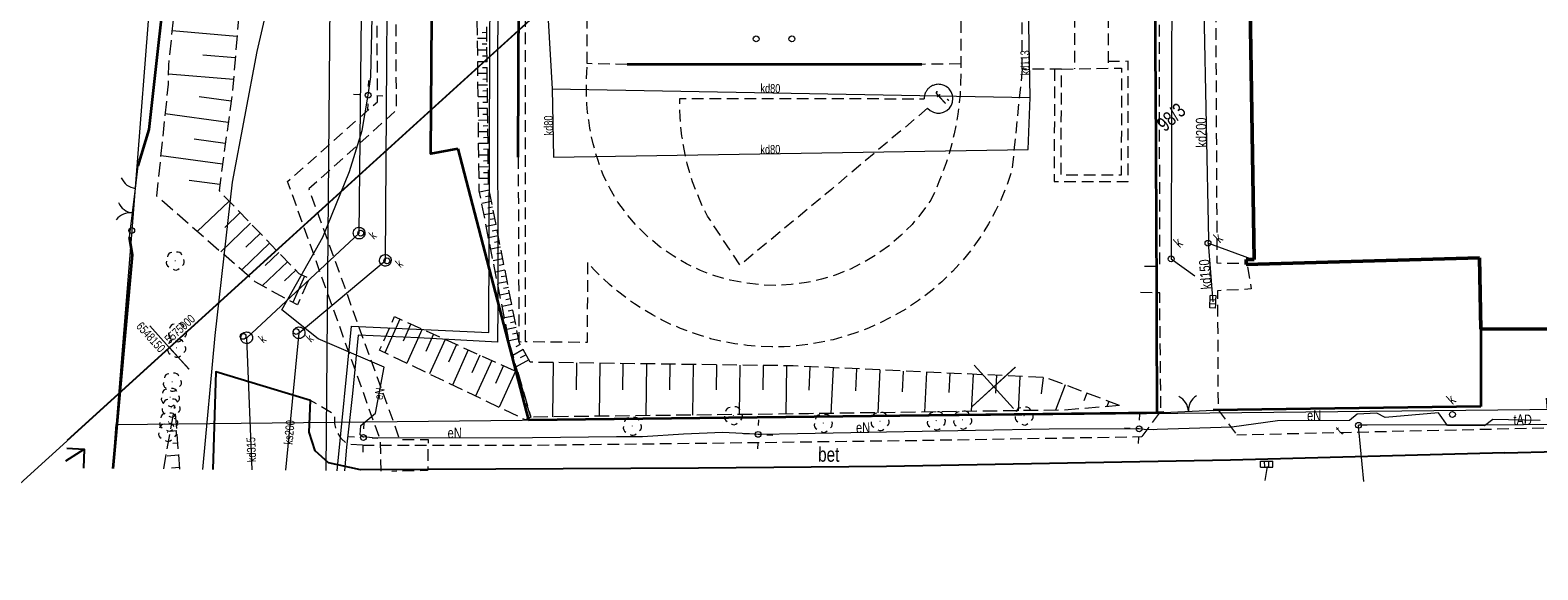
# Model space of a CAD drawing. Extents: x 6546616 to 6547358, y 5574659 to 5575298.
# Tile 4 of 12: x 6546993 to 6547122, y 5574926 to 5574972. Entities that reach past the tile are written whole.
import ezdxf
from ezdxf.enums import TextEntityAlignment as Align

# ---------------------------------------------------------------- set-up
doc = ezdxf.new("R2010")
doc.units = 0
doc.header["$MEASUREMENT"] = 0
for name, pattern in [('219-500', [0]), ('823-500', [1.75, 1.25, -0.5]), ('ktok02-500', [0]), ('ktok04-500', [0]), ('mz1.0_0.5', [1.5, 1, -0.5]), ('mz1.25_0.5', [1.75, 1.25, -0.5])]:
    doc.linetypes.add(name, pattern=pattern)
doc.layers.get('0').update_dxf_attribs({"color": 2, "linetype": 'CONTINUOUS', "lineweight": 13})
for name, color, linetype, lineweight in [('000 Inne (niezydentyfikowane)', 7, 'CONTINUOUS', 13), ('202-Punkt graniczny stabilizowany trwale', 7, 'CONTINUOUS', 13), ('203-Punkt załamania granicy działki nie stabilizowany', 7, 'CONTINUOUS', 13), ('211-Nr działki', 7, 'CONTINUOUS', 13), ('219-Linia granicy', 7, 'CONTINUOUS', 13), ('312-Budynek (powierzchnia)', 7, 'CONTINUOUS', 13), ('360-Fundament obrys', 7, 'CONTINUOUS', 13), ('360-Fundament obrys-Atr103', 7, 'CONTINUOUS', 13), ('433-Chodnik', 7, 'CONTINUOUS', 13), ('504-Opis i rzędna włazu prostokątnego-ST', 7, 'CONTINUOUS', 13), ('506-Opis i rzędna włazu okrągłego-SK', 7, 'CONTINUOUS', 13), ('510-Podpora jednosłupowa symb.-SEPOW', 7, 'CONTINUOUS', 13), ('582-Atrybuty opisowe-SKPOD', 7, 'CONTINUOUS', 13), ('585-Atrybuty opisowe-SEPOD', 7, 'CONTINUOUS', 13), ('586-Atrybuty opisowe-STPOD', 7, 'CONTINUOUS', 13), ('820-Skarpa nieumocniona', 7, 'CONTINUOUS', 13), ('823-Szczyt skarpy nieumocninej', 7, 'CONTINUOUS', 13), ('824-Podnóże skarpy nieumocninej', 7, 'CONTINUOUS', 13), ('brama (linia)', 7, 'CONTINUOUS', 13), ('brama (linia) - symbol', 7, 'CONTINUOUS', 13), ('chodnik (powierzchnia)', 7, 'CONTINUOUS', 13), ('drzewo liściaste (punkt)', 7, 'CONTINUOUS', 13), ('furtka (linia)', 7, 'CONTINUOUS', 13), ('furtka (linia) - symbol', 7, 'CONTINUOUS', 13), ('kratka ściekowa (punkt)', 7, 'CONTINUOUS', 13), ('krawężnik (linia)', 7, 'CONTINUOUS', 13), ('latarnia (punkt)', 7, 'CONTINUOUS', 13), ('latarnia na słupie lub maszcie (punkt)', 7, 'CONTINUOUS', 13), ('ogrodzenie trwałe (linia)', 7, 'CONTINUOUS', 13), ('przewód ciepłowniczy (linia)', 7, 'CONTINUOUS', 13), ('przewód elektroenergetyczny (linia)', 7, 'CONTINUOUS', 13), ('przewód elektroenergetyczny (linia)-Atr1', 7, 'CONTINUOUS', 13), ('przewód kanalizacyjny (linia)', 7, 'CONTINUOUS', 13), ('przewód kanalizacyjny (linia)-Atr1', 7, 'CONTINUOUS', 13), ('przewód telekomunikacyjny (linia)', 7, 'CONTINUOUS', 13), ('skarpa nieumocniona (powierzchnia)', 7, 'CONTINUOUS', 13), ('studzienka - przewód kanalizacyjny (powierzchnia)', 7, 'CONTINUOUS', 13), ('Wstawianie ramki sekcyjnej z opisem', 7, 'CONTINUOUS', 13), ('właz okrągły - siec kanalizacyjna (punkt)', 7, 'CONTINUOUS', 13), ('właz okrągły - siec kanalizacyjna (punkt)-Atr17', 7, 'CONTINUOUS', 13), ('właz okrągły - siec telekomunikacyjna (punkt)', 7, 'CONTINUOUS', 13)]:
    doc.layers.add(name, color=color, linetype=linetype, lineweight=lineweight)
doc.styles.add('ARIAL', font='ARIALUNI.TTF', dxfattribs={"width": 0.75})
doc.linetypes.add('902-500', pattern='A,3.75,0,[1,ksztalty.shx,S=0.5,R=0,X=0,Y=0],3.75', length=7.5)

# ---------------------------------------------------------------- blocks, each defined once
blk = doc.blocks.new('OP021')
at = {"linetype": 'Continuous', "lineweight": 13}
h = blk.add_hatch(color=0, dxfattribs=at)
edge = h.paths.add_edge_path()
edge.add_arc((0, 0), 0.05, 0, 360)
at = {"color": 0, "linetype": 'Continuous', "lineweight": 13}
for centre, start, end in [((-0.38, 0.124), 121.308, 202.548), ((0, 0.4), 49.272, 130.728), ((0.38, 0.124), 337.452, 58.692), ((-0.235, -0.324), 193.221, 274.871), ((0.235, -0.324), 265.129, 346.779)]:
    blk.add_arc(centre, 0.4, start, end, dxfattribs=at)
blk = doc.blocks.new('US22')
at = {"color": 0, "linetype": 'Continuous', "lineweight": 13}
blk.add_circle((0, 0), 0.25, dxfattribs=at)
blk = doc.blocks.new('SM01')
at = {"color": 0, "linetype": 'Continuous', "lineweight": 13}
for p, q in [((-0.53, 0.531), (-0.883, 0.884)), ((0.531, 0.531), (0.884, 0.884)), ((-0.53, -0.53), (-0.883, -0.883)), ((0.531, -0.53), (0.884, -0.883))]:
    blk.add_line(p, q, dxfattribs=at)
blk.add_circle((0, 0), 0.25, dxfattribs=at)
blk = doc.blocks.new('510')
at = {"color": 0, "linetype": 'Continuous', "lineweight": 0}
blk.add_circle((0, 0), 0.25, dxfattribs=at)
blk = doc.blocks.new('SM011')
at = {"color": 0, "linetype": 'Continuous', "lineweight": 13}
for p, q in [((-0.53, 0.531), (-0.883, 0.884)), ((0.531, 0.531), (0.884, 0.884)), ((-0.53, -0.53), (-0.883, -0.883)), ((0.531, -0.53), (0.884, -0.883))]:
    blk.add_line(p, q, dxfattribs=at)
blk = doc.blocks.new('US05')
at = {"color": 0, "linetype": 'Continuous', "lineweight": 13}
for p, q in [((-0.525, -0.25), (-0.525, 0.25)), ((-0.525, 0.25), (-0.175, 0.25)), ((-0.175, -0.25), (-0.175, 0.25)), ((-0.175, 0.25), (0.175, 0.25)), ((0.175, -0.25), (0.175, 0.25)), ((0.175, 0.25), (0.525, 0.25)), ((0.525, -0.25), (0.525, 0.25)), ((-0.525, -0.25), (-0.175, -0.25)), ((-0.175, -0.25), (0.175, -0.25)), ((0.175, -0.25), (0.525, -0.25))]:
    blk.add_line(p, q, dxfattribs=at)
blk = doc.blocks.new('OK02')
at = {"color": 0, "linetype": 'Continuous', "lineweight": 0}
for centre, start, end in [((-1.5, 0), 0, 60), ((1.5, 0), 120, 180)]:
    blk.add_arc(centre, 1.5, start, end, dxfattribs=at)
blk = doc.blocks.new('OK04')
at = {"color": 0, "linetype": 'Continuous', "lineweight": 0}
blk.add_arc((1.5, 0.001), 1.5, 120, 180, dxfattribs=at)
blk = doc.blocks.new('202')
at = {"color": 0, "linetype": 'Continuous', "lineweight": 0}
blk.add_circle((0, 0), 0.25, dxfattribs=at)
blk = doc.blocks.new('203')
at = {"linetype": 'Continuous', "lineweight": 0}
h = blk.add_hatch(color=0, dxfattribs=at)
edge = h.paths.add_edge_path()
edge.add_arc((0, 0), 0.045, 0, 360)
blk = doc.blocks.new('RAMKA500KP')
at = {"color": 0}
for p, q in [((147.5, 250), (152.5, 250)), ((150, 247.5), (150, 250)), ((200, 197.5), (200, 202.5)), ((197.5, 200), (202.5, 200)), ((150, 0), (150, 2.5)), ((147.5, 0), (152.5, 0))]:
    blk.add_line(p, q, dxfattribs=at)
at = {"color": 0, "flags": 128}
blk.add_lwpolyline([(0, 0), (400, 0), (400, 250), (0, 250)], close=True, dxfattribs=at)

msp = doc.modelspace()

# ---------------------------------------------------------------- linework, layer by layer
at = {"layer": '000 Inne (niezydentyfikowane)', "color": 7, "linetype": 'Continuous', "lineweight": 13}
for p, q in [((6547010.7, 5574971.67), (6547005.15, 5574972.13)), ((6547010.55, 5574969.83), (6547007.77, 5574970.05)), ((6547010.4, 5574967.98), (6547004.85, 5574968.43)), ((6547010.21, 5574966.12), (6547007.48, 5574966.49)), ((6547009.96, 5574964.3), (6547004.57, 5574965.03)), ((6547009.71, 5574962.5), (6547007.05, 5574962.86)), ((6547009.47, 5574960.73), (6547004.2, 5574961.43)), ((6547009.23, 5574958.96), (6547006.62, 5574959.31)), ((6547010.04, 5574957.55), (6547007.31, 5574954.94)), ((6547010.99, 5574956.56), (6547009.68, 5574955.3)), ((6547011.87, 5574955.65), (6547009.32, 5574953.2)), ((6547013.5, 5574953.94), (6547011.11, 5574951.65)), ((6547012.7, 5574954.78), (6547011.47, 5574953.6)), ((6547014.28, 5574953.14), (6547013.11, 5574952.02)), ((6547015.03, 5574952.36), (6547012.88, 5574950.3)), ((6547015.74, 5574951.62), (6547014.77, 5574950.71)), ((6547016.48, 5574951.13), (6547015.5, 5574948.87)), ((6547024.67, 5574947.44), (6547023.37, 5574944.56)), ((6547025.61, 5574947.02), (6547024.96, 5574945.56)), ((6547026.57, 5574946.58), (6547025.26, 5574943.66)), ((6547027.55, 5574946.15), (6547026.89, 5574944.67)), ((6547028.54, 5574945.7), (6547027.19, 5574942.74)), ((6547029.52, 5574945.26), (6547028.84, 5574943.76)), ((6547030.51, 5574944.81), (6547029.16, 5574941.79)), ((6547031.52, 5574944.36), (6547030.83, 5574942.84)), ((6547032.53, 5574943.9), (6547031.14, 5574940.84)), ((6547033.55, 5574943.45), (6547032.85, 5574941.91)), ((6547034.56, 5574942.98), (6547033.16, 5574939.88))]:
    msp.add_line(p, q, dxfattribs=at)
at = {"layer": '000 Inne (niezydentyfikowane)', "color": 7, "linetype": 'Continuous', "lineweight": 25, "flags": 128}
for points in [[(6546996.04, 5574935.29), (6546997.62, 5574936.29)], [(6546996.12, 5574936.37), (6546997.62, 5574936.29), (6546997.56, 5574934.67)]]:
    msp.add_lwpolyline(points, dxfattribs=at)
at = {"layer": '219-Linia granicy', "color": 7, "linetype": '219-500', "lineweight": 18, "flags": 128}
for points in [[(6547005.4, 5575002.7), (6547001.69, 5574955.03)], [(6547001.69, 5574955.03), (6547000.36, 5574938.42)], [(6547091.31, 5574939.37), (6547148.88, 5574939.97)], [(6547000.06, 5574934.64), (6547000.36, 5574938.42)], [(6547000.36, 5574938.42), (6547091.31, 5574939.37)]]:
    msp.add_lwpolyline(points, dxfattribs=at)
at = {"layer": '312-Budynek (powierzchnia)', "color": 7, "linetype": 'Continuous', "lineweight": 50, "flags": 128}
for points in [[(6547097.85, 5574952.55), (6547097.27, 5574988.56)], [(6547117.15, 5574952.68), (6547097.17, 5574952.13)], [(6547097.17, 5574952.13), (6547097.18, 5574952.56)], [(6547097.18, 5574952.56), (6547097.85, 5574952.55)], [(6547117.27, 5574946.57), (6547117.15, 5574952.68)], [(6547126.56, 5574946.6), (6547117.27, 5574946.57)]]:
    msp.add_lwpolyline(points, dxfattribs=at)
at = {"layer": '360-Fundament obrys', "color": 7, "linetype": 'Continuous', "lineweight": 18, "flags": 128}
msp.add_lwpolyline([(6547069.88, 5574965.51), (6547070.11, 5574965.31), (6547070.37, 5574965.17), (6547070.66, 5574965.1), (6547070.96, 5574965.1), (6547071.25, 5574965.16), (6547071.52, 5574965.31), (6547071.74, 5574965.51), (6547071.91, 5574965.76), (6547072.01, 5574966.04), (6547072.05, 5574966.34), (6547072.01, 5574966.63), (6547071.9, 5574966.92), (6547071.72, 5574967.16), (6547071.66, 5574967.23), (6547071.57, 5574967.3), (6547071.48, 5574967.36), (6547071.4, 5574967.41), (6547071.3, 5574967.45), (6547071.21, 5574967.49), (6547071.11, 5574967.52), (6547071.01, 5574967.54), (6547070.91, 5574967.55), (6547070.81, 5574967.56), (6547070.7, 5574967.55), (6547070.6, 5574967.54), (6547070.5, 5574967.52), (6547070.43, 5574967.5), (6547070.36, 5574967.47), (6547070.29, 5574967.45), (6547070.22, 5574967.41), (6547070.16, 5574967.37), (6547070.1, 5574967.33), (6547070.04, 5574967.29), (6547069.98, 5574967.23), (6547069.93, 5574967.19), (6547069.87, 5574967.13), (6547069.83, 5574967.07), (6547069.78, 5574967), (6547069.74, 5574966.94), (6547069.73, 5574966.9), (6547069.7, 5574966.86), (6547069.68, 5574966.82), (6547069.67, 5574966.77), (6547069.65, 5574966.73), (6547069.64, 5574966.68), (6547069.62, 5574966.64), (6547069.61, 5574966.59), (6547069.6, 5574966.55), (6547069.6, 5574966.51), (6547069.59, 5574966.46), (6547069.58, 5574966.42), (6547069.58, 5574966.36), (6547069.58, 5574966.32)], dxfattribs=at)
at = {"layer": '820-Skarpa nieumocniona', "color": 7, "linetype": 'Continuous', "lineweight": 13}
for p, q in [((6547032.1, 5574971.99), (6547031.71, 5574971.98)), ((6547032.12, 5574971.48), (6547031.31, 5574971.48)), ((6547032.12, 5574970.99), (6547031.72, 5574970.99)), ((6547032.13, 5574970.49), (6547031.32, 5574970.48)), ((6547032.13, 5574969.49), (6547031.33, 5574969.48)), ((6547032.13, 5574969.98), (6547031.73, 5574969.98)), ((6547032.15, 5574968.49), (6547031.35, 5574968.48)), ((6547032.15, 5574968.98), (6547031.74, 5574968.98)), ((6547032.16, 5574967.48), (6547031.35, 5574967.48)), ((6547032.15, 5574967.99), (6547031.76, 5574967.98)), ((6547032.16, 5574966.99), (6547031.76, 5574966.98)), ((6547032.17, 5574966.49), (6547031.37, 5574966.48)), ((6547032.18, 5574965.49), (6547031.38, 5574965.48)), ((6547032.18, 5574965.99), (6547031.78, 5574965.99)), ((6547032.19, 5574964.49), (6547031.39, 5574964.47)), ((6547032.19, 5574964.98), (6547031.78, 5574964.98)), ((6547032.21, 5574963.49), (6547031.4, 5574963.48)), ((6547032.2, 5574963.99), (6547031.8, 5574963.98)), ((6547032.21, 5574962.99), (6547031.82, 5574962.98)), ((6547032.22, 5574962.48), (6547031.41, 5574962.48)), ((6547032.22, 5574961.99), (6547031.82, 5574961.98)), ((6547032.23, 5574961.49), (6547031.43, 5574961.48)), ((6547032.24, 5574960.49), (6547031.43, 5574960.47)), ((6547032.24, 5574960.99), (6547031.83, 5574960.98)), ((6547032.25, 5574959.49), (6547031.44, 5574959.48)), ((6547032.25, 5574959.98), (6547031.84, 5574959.98)), ((6547032.32, 5574958.5), (6547031.48, 5574958.33)), ((6547032.26, 5574958.99), (6547031.86, 5574958.98)), ((6547032.42, 5574958), (6547032, 5574957.92)), ((6547032.52, 5574957.51), (6547031.68, 5574957.35)), ((6547032.71, 5574956.53), (6547031.87, 5574956.37)), ((6547032.61, 5574957.02), (6547032.19, 5574956.94)), ((6547032.9, 5574955.55), (6547032.06, 5574955.38)), ((6547032.8, 5574956.04), (6547032.39, 5574955.96)), ((6547033.09, 5574954.57), (6547032.26, 5574954.4)), ((6547033, 5574955.05), (6547032.58, 5574954.97)), ((6547033.19, 5574954.08), (6547032.77, 5574954)), ((6547033.29, 5574953.59), (6547032.45, 5574953.42)), ((6547033.48, 5574952.6), (6547032.65, 5574952.44)), ((6547033.38, 5574953.1), (6547032.97, 5574953.02)), ((6547033.67, 5574951.62), (6547032.85, 5574951.46)), ((6547033.57, 5574952.12), (6547033.16, 5574952.03)), ((6547033.86, 5574950.64), (6547033.04, 5574950.49)), ((6547033.76, 5574951.13), (6547033.35, 5574951.05)), ((6547033.96, 5574950.16), (6547033.55, 5574950.07)), ((6547034.06, 5574949.67), (6547033.23, 5574949.5)), ((6547034.25, 5574948.68), (6547033.43, 5574948.52)), ((6547034.15, 5574949.17), (6547033.74, 5574949.09)), ((6547034.44, 5574947.7), (6547033.62, 5574947.54)), ((6547034.35, 5574948.19), (6547033.93, 5574948.11)), ((6547034.63, 5574946.71), (6547033.82, 5574946.56)), ((6547034.53, 5574947.21), (6547034.13, 5574947.13)), ((6547034.73, 5574946.23), (6547034.32, 5574946.15)), ((6547034.82, 5574945.74), (6547034.02, 5574945.58)), ((6547035.22, 5574944.83), (6547034.35, 5574944.33)), ((6547034.97, 5574945.27), (6547034.59, 5574945.05)), ((6547035.72, 5574943.96), (6547034.63, 5574943.35)), ((6547035.47, 5574944.39), (6547034.97, 5574944.12)), ((6547037.79, 5574943.71), (6547037.73, 5574939.07)), ((6547039.79, 5574943.69), (6547039.76, 5574941.39)), ((6547041.79, 5574943.65), (6547041.73, 5574939.11)), ((6547043.78, 5574943.63), (6547043.75, 5574941.39)), ((6547045.79, 5574943.6), (6547045.73, 5574939.17)), ((6547047.79, 5574943.58), (6547047.76, 5574941.38)), ((6547049.79, 5574943.55), (6547049.73, 5574939.21)), ((6547051.79, 5574943.52), (6547051.76, 5574941.38)), ((6547053.79, 5574943.49), (6547053.73, 5574939.26)), ((6547055.79, 5574943.46), (6547055.76, 5574941.38)), ((6547057.78, 5574943.44), (6547057.73, 5574939.3)), ((6547059.78, 5574943.36), (6547059.7, 5574941.35)), ((6547061.78, 5574943.27), (6547061.6, 5574939.36)), ((6547063.78, 5574943.17), (6547063.69, 5574941.28)), ((6547065.78, 5574943.08), (6547065.61, 5574939.42)), ((6547067.78, 5574942.99), (6547067.7, 5574941.21)), ((6547069.78, 5574942.89), (6547069.62, 5574939.47)), ((6547071.78, 5574942.8), (6547071.7, 5574941.15)), ((6547073.77, 5574942.71), (6547073.62, 5574939.53)), ((6547075.77, 5574942.62), (6547075.7, 5574941.09)), ((6547077.77, 5574942.52), (6547077.63, 5574939.59)), ((6547079.77, 5574942.43), (6547079.6, 5574941.02)), ((6547081.65, 5574941.8), (6547080.84, 5574939.63)), ((6547083.53, 5574941.09), (6547083.27, 5574940.43)), ((6547085.4, 5574940.38), (6547085.23, 5574939.95))]:
    msp.add_line(p, q, dxfattribs=at)
at = {"layer": '820-Skarpa nieumocniona', "color": 7, "linetype": 'Continuous', "lineweight": 13, "flags": 128}
for points in [[(6547005.4, 5574939.95), (6547005.37, 5574939.95)], [(6547005.47, 5574938.91), (6547005.33, 5574938.9)], [(6547005.55, 5574937.87), (6547004.97, 5574937.82)], [(6547005.71, 5574935.77), (6547004.72, 5574935.7)], [(6547005.63, 5574936.81), (6547005.2, 5574936.79)], [(6547005.79, 5574934.72), (6547005.09, 5574934.67)]]:
    msp.add_lwpolyline(points, dxfattribs=at)
at = {"layer": '823-Szczyt skarpy nieumocninej', "color": 7, "linetype": '823-500', "lineweight": 13, "flags": 128}
for points in [[(6547035.83, 5574943.74), (6547034.89, 5574945.42), (6547032.26, 5574958.81), (6547031.86, 5574993.31), (6547031.82, 5575038.91), (6547031.91, 5575060.58)], [(6547086.33, 5574940.03), (6547080.02, 5574942.42), (6547058.37, 5574943.43), (6547035.83, 5574943.74)], [(6547005.81, 5574934.58), (6547005.39, 5574940.04)]]:
    msp.add_lwpolyline(points, dxfattribs=at)
at = {"layer": '824-Podnóże skarpy nieumocninej', "color": 7, "linetype": '823-500', "lineweight": 13, "flags": 128}
for points in [[(6547035.87, 5574939.04), (6547034.08, 5574945.25), (6547031.46, 5574958.44), (6547031.07, 5574993.18), (6547031.38, 5575038.65), (6547031.91, 5575060.58)], [(6547004.43, 5574934.6), (6547005.39, 5574940.04)], [(6547086.33, 5574940.03), (6547081.49, 5574939.64), (6547059.68, 5574939.33), (6547035.87, 5574939.04)]]:
    msp.add_lwpolyline(points, dxfattribs=at)
at = {"layer": 'brama (linia)', "color": 7, "linetype": 'ktok02-500', "lineweight": 18, "flags": 128}
for points in [[(6547001.49, 5574954.45), (6547002, 5574958.64)], [(6547090.11, 5574939.44), (6547094.33, 5574939.64)]]:
    msp.add_lwpolyline(points, dxfattribs=at)
at = {"layer": 'chodnik (powierzchnia)', "color": 7, "linetype": 'mz1.0_0.5', "lineweight": 18, "flags": 128}
for points in [[(6547023.05, 5574934.4), (6547023, 5574937.06), (6547015.05, 5574959.22), (6547022.75, 5574966.07), (6547022.58, 5575003.6), (6547022.37, 5575046.24), (6547022.26, 5575082.57), (6547022.2, 5575082.94), (6547021.38, 5575082.97), (6547021.35, 5575084.85)], [(6547024.84, 5575084.89), (6547023.8, 5575083.11), (6547023.85, 5575082.55), (6547023.95, 5575046.15), (6547024.18, 5575003.72), (6547024.34, 5574965.31), (6547016.87, 5574958.6), (6547024.64, 5574937.13), (6547027.08, 5574937.12), (6547027.04, 5574934.45), (6547023.97, 5574934.39)], [(6547035.43, 5574945.49), (6547035.44, 5574975.49), (6547035.43, 5575015.05), (6547035.41, 5575042.41), (6547035.42, 5575060.69)], [(6547088.45, 5574951.97), (6547089.78, 5574951.99), (6547089.69, 5574989.19), (6547089.62, 5575023.02), (6547094.39, 5575023.15), (6547094.27, 5575000.78), (6547096.72, 5574998.96), (6547100.68, 5574999.08)], [(6547077.98, 5574968.85), (6547077.99, 5574991.38), (6547077.97, 5575016.85)], [(6547082.47, 5575013.93), (6547082.46, 5574996.42), (6547082.47, 5574968.88)], [(6547085.31, 5575013.91), (6547085.34, 5574996.23), (6547085.34, 5574968.95)], [(6547096.29, 5574989.34), (6547095.27, 5574988.93), (6547094.5, 5574988.24), (6547094.66, 5574952.25), (6547097.22, 5574952.21)], [(6547080.75, 5574968.87), (6547080.72, 5574959.23), (6547087.05, 5574959.23), (6547087.06, 5574969.53), (6547085.33, 5574969.52)], [(6547077.98, 5574968.85), (6547077.11, 5574960.27), (6547076.72, 5574959.06), (6547076.25, 5574957.87), (6547075.7, 5574956.71), (6547075.09, 5574955.59), (6547074.42, 5574954.5), (6547073.67, 5574953.46), (6547072.87, 5574952.47), (6547072.01, 5574951.53), (6547071.09, 5574950.64), (6547070.12, 5574949.8), (6547069.1, 5574949.03), (6547068.03, 5574948.32), (6547066.93, 5574947.68), (6547065.79, 5574947.1), (6547064.82, 5574946.67), (6547063.82, 5574946.29), (6547062.82, 5574945.96), (6547061.79, 5574945.67), (6547060.75, 5574945.45), (6547059.71, 5574945.27), (6547058.65, 5574945.14), (6547057.59, 5574945.07), (6547056.53, 5574945.05), (6547055.47, 5574945.09), (6547054.41, 5574945.18), (6547053.35, 5574945.33), (6547052.31, 5574945.52), (6547051.28, 5574945.76), (6547050.41, 5574946.02), (6547049.57, 5574946.31), (6547048.72, 5574946.63), (6547047.89, 5574946.99), (6547047.09, 5574947.38), (6547046.3, 5574947.81), (6547045.52, 5574948.26), (6547044.77, 5574948.74), (6547044.04, 5574949.27), (6547043.32, 5574949.82), (6547042.63, 5574950.4), (6547041.98, 5574951), (6547041.34, 5574951.64), (6547040.73, 5574952.3), (6547040.72, 5574945.43), (6547035.43, 5574945.49)], [(6547044.14, 5574969.25), (6547040.72, 5574969.33)], [(6547072.71, 5574969.31), (6547069.37, 5574969.27)], [(6547081.35, 5574968.86), (6547080.75, 5574968.87), (6547077.98, 5574968.85)], [(6547069.88, 5574965.51), (6547061.66, 5574958.58), (6547053.81, 5574952.06), (6547051.03, 5574956.25), (6547050.66, 5574956.98), (6547050.32, 5574957.71), (6547050.03, 5574958.45), (6547049.74, 5574959.21), (6547049.51, 5574959.98), (6547049.29, 5574960.75), (6547049.1, 5574961.54), (6547048.95, 5574962.33), (6547048.83, 5574963.13), (6547048.74, 5574963.93), (6547048.68, 5574964.73), (6547048.65, 5574965.54), (6547048.66, 5574966.35), (6547058.76, 5574966.35), (6547069.58, 5574966.32)], [(6547034.8, 5574961.32), (6547034.86, 5574945.51), (6547035.43, 5574945.49)], [(6547097.29, 5574951.91), (6547097.6, 5574950.02), (6547094.71, 5574949.86), (6547094.76, 5574939.68), (6547096.37, 5574937.5)], [(6547088.25, 5574937.37), (6547089.87, 5574939.55), (6547089.76, 5574949.68), (6547088.11, 5574949.73)], [(6547021.45, 5574936.63), (6547020.14, 5574936.73), (6547019.65, 5574937.18), (6547019.25, 5574937.82), (6547019.09, 5574938.5), (6547019.08, 5574939.26), (6547017.01, 5574940.47)], [(6547122.86, 5574940.66), (6547123.11, 5574938.1), (6547096.37, 5574937.5)], [(6547021.45, 5574936.63), (6547035.08, 5574936.63), (6547050.07, 5574936.8), (6547069.88, 5574937.06), (6547088.23, 5574937.37)]]:
    msp.add_lwpolyline(points, dxfattribs=at)
for points in [[(6547040.72, 5574969.33), (6547040.7, 5574989.92), (6547040.71, 5575013.51), (6547040.66, 5575014.02), (6547040.63, 5575014.52), (6547040.62, 5575015.03), (6547040.6, 5575015.55), (6547040.61, 5575016.06), (6547040.64, 5575016.57), (6547040.67, 5575017.08), (6547040.71, 5575017.59), (6547040.77, 5575018.1), (6547040.84, 5575018.6), (6547040.92, 5575019.11), (6547041.01, 5575019.61), (6547041.12, 5575020.11), (6547041.24, 5575020.61), (6547041.55, 5575021.64), (6547041.93, 5575022.63), (6547042.36, 5575023.61), (6547042.87, 5575024.54), (6547043.44, 5575025.45), (6547044.06, 5575026.31), (6547044.75, 5575027.13), (6547045.49, 5575027.91), (6547046.27, 5575028.63), (6547047.11, 5575029.3), (6547047.98, 5575029.92), (6547048.9, 5575030.47), (6547049.85, 5575030.95), (6547050.82, 5575031.38), (6547052.01, 5575031.8), (6547053.22, 5575032.11), (6547054.46, 5575032.33), (6547055.7, 5575032.46), (6547056.96, 5575032.5), (6547058.22, 5575032.42), (6547059.46, 5575032.26), (6547060.69, 5575031.99), (6547061.89, 5575031.63), (6547063.06, 5575031.18), (6547064.19, 5575030.64), (6547065.28, 5575030), (6547066.31, 5575029.29), (6547066.91, 5575028.83), (6547067.5, 5575028.33), (6547068.05, 5575027.81), (6547068.58, 5575027.26), (6547069.08, 5575026.69), (6547069.56, 5575026.08), (6547070, 5575025.47), (6547070.41, 5575024.82), (6547070.79, 5575024.16), (6547071.14, 5575023.48), (6547071.45, 5575022.79), (6547071.73, 5575022.07), (6547071.98, 5575021.35), (6547072.19, 5575020.62), (6547072.31, 5575020.08), (6547072.42, 5575019.55), (6547072.51, 5575019), (6547072.58, 5575018.45), (6547072.65, 5575017.91), (6547072.7, 5575017.36), (6547072.74, 5575016.81), (6547072.77, 5575016.26), (6547072.78, 5575015.71), (6547072.77, 5575015.15), (6547072.76, 5575014.61), (6547072.72, 5575014.05), (6547072.67, 5575013.51), (6547072.71, 5574992.86), (6547072.71, 5574969.31), (6547072.73, 5574968.45), (6547072.7, 5574967.59), (6547072.66, 5574966.72), (6547072.57, 5574965.86), (6547072.46, 5574965.01), (6547072.32, 5574964.16), (6547072.15, 5574963.32), (6547071.95, 5574962.47), (6547071.72, 5574961.64), (6547071.46, 5574960.82), (6547071.17, 5574960.01), (6547070.85, 5574959.21), (6547070.51, 5574958.41), (6547070.14, 5574957.63), (6547069.38, 5574956.57), (6547068.54, 5574955.56), (6547067.61, 5574954.63), (6547066.62, 5574953.76), (6547065.55, 5574953), (6547064.43, 5574952.31), (6547063.26, 5574951.73), (6547062.04, 5574951.24), (6547060.79, 5574950.85), (6547059.5, 5574950.57), (6547058.2, 5574950.4), (6547056.88, 5574950.33), (6547055.57, 5574950.37), (6547054.25, 5574950.52), (6547052.95, 5574950.78), (6547051.66, 5574951.14), (6547050.42, 5574951.61), (6547049.22, 5574952.18), (6547048.07, 5574952.85), (6547046.97, 5574953.61), (6547045.96, 5574954.46), (6547045, 5574955.39), (6547044.14, 5574956.4), (6547043.35, 5574957.47), (6547042.67, 5574958.61), (6547042.07, 5574959.8), (6547041.83, 5574960.45), (6547041.61, 5574961.11), (6547041.41, 5574961.78), (6547041.23, 5574962.45), (6547041.08, 5574963.13), (6547040.95, 5574963.81), (6547040.84, 5574964.49), (6547040.75, 5574965.18), (6547040.68, 5574965.86), (6547040.64, 5574966.56), (6547040.64, 5574967.25), (6547040.64, 5574967.95), (6547040.67, 5574968.64)], [(6547081.35, 5574968.86), (6547082.47, 5574968.88), (6547085.34, 5574968.95), (6547086.48, 5574968.94), (6547086.47, 5574959.78), (6547081.31, 5574959.78)]]:
    msp.add_lwpolyline(points, close=True, dxfattribs=at)
at = {"layer": 'furtka (linia)', "color": 7, "linetype": 'ktok04-500', "lineweight": 18, "flags": 128}
msp.add_lwpolyline([(6547002, 5574958.64), (6547002.24, 5574960.56)], dxfattribs=at)
at = {"layer": 'krawężnik (linia)', "color": 7, "linetype": 'Continuous', "lineweight": 25, "flags": 128}
for points in [[(6547119.34, 5574935.97), (6547095.82, 5574935.35), (6547066.36, 5574934.8), (6547050.24, 5574934.66), (6547021.28, 5574934.52), (6547018.54, 5574935.11), (6547017.4, 5574936.16), (6547016.89, 5574937.76), (6547017.01, 5574940.47), (6547008.91, 5574942.92), (6547008.63, 5574934.55)], [(6547119.34, 5574935.97), (6547128.29, 5574936.2), (6547131.15, 5574936.35), (6547134.53, 5574936.35)]]:
    msp.add_lwpolyline(points, dxfattribs=at)
at = {"layer": 'ogrodzenie trwałe (linia)', "color": 7, "linetype": '902-500', "lineweight": 35, "flags": 128}
for points in [[(6547002.24, 5574960.56), (6547003.19, 5574963.69), (6547004.97, 5574979.89), (6547007.12, 5575003.78), (6547008.78, 5575024.53), (6547009.82, 5575043.54), (6547011.46, 5575081.08), (6547011.45, 5575084.74)], [(6547089.53, 5574939.42), (6547089.51, 5574947.41), (6547089.51, 5574949.68), (6547089.44, 5574967.51), (6547089.41, 5574969.82), (6547089.4, 5575000.16), (6547089.46, 5575023.06), (6547089.44, 5575024.34), (6547090.17, 5575024.26)], [(6547034.8, 5574961.32), (6547034.86, 5574975.49), (6547034.84, 5574991.25), (6547034.86, 5575015.13), (6547034.81, 5575021.45)], [(6547029.63, 5574962.04), (6547027.32, 5574961.6), (6547027.62, 5575004.44), (6547027.96, 5575019.03)], [(6547069.37, 5574969.27), (6547044.14, 5574969.25)], [(6547029.63, 5574962.04), (6547035.67, 5574938.79)], [(6547000.11, 5574934.64), (6547001.75, 5574952.96), (6547001.49, 5574954.45)], [(6547117.27, 5574946.57), (6547117.26, 5574939.95)], [(6547117.26, 5574939.95), (6547094.33, 5574939.64)], [(6547090.11, 5574939.44), (6547089.53, 5574939.42), (6547035.67, 5574938.79)]]:
    msp.add_lwpolyline(points, dxfattribs=at)
at = {"layer": 'przewód ciepłowniczy (linia)', "color": 212, "linetype": 'Continuous', "lineweight": 18, "flags": 128}
for points in [[(6547019.6, 5575084.83), (6547018.32, 5574934.45)], [(6547019.28, 5574934.44), (6547020.51, 5574946.84), (6547032.29, 5574946.29), (6547032.38, 5574970.32), (6547032.5, 5574996.04), (6547032.36, 5575022.42), (6547032.55, 5575035.11), (6547032.63, 5575040.22), (6547032.81, 5575050.55), (6547032.94, 5575065.84), (6547032.91, 5575066.82), (6547019.85, 5575066.67), (6547019.84, 5575073.31), (6547019.95, 5575084.83)], [(6547020.67, 5575084.84), (6547020.66, 5575078.71), (6547020.64, 5575067.49), (6547032.88, 5575067.61), (6547033.52, 5575067.53), (6547033.57, 5575059), (6547033.29, 5575041.48), (6547033.09, 5575029.26), (6547033.06, 5575009.42), (6547033.11, 5575001.37), (6547033.11, 5574988.96), (6547033.04, 5574968.34), (6547033.06, 5574948.63), (6547033.03, 5574945.47), (6547026.22, 5574945.84), (6547021.08, 5574946.07), (6547020.6, 5574941.05), (6547020.09, 5574936.47), (6547019.91, 5574934.44)]]:
    msp.add_lwpolyline(points, dxfattribs=at)
at = {"layer": 'przewód elektroenergetyczny (linia)', "color": 1, "linetype": 'Continuous', "lineweight": 18, "flags": 128}
for points in [[(6547021.54, 5574937.29), (6547021.25, 5574937.53), (6547021.32, 5574938.33), (6547022.59, 5574939.38), (6547023.33, 5574943.33), (6547017.67, 5574945.75), (6547014.55, 5574948.22), (6547018.07, 5574954.47), (6547020.34, 5574960.08), (6547021.42, 5574963.6), (6547021.95, 5574966.63), (6547022.19, 5574968.19), (6547022.44, 5574979.7)], [(6547122.35, 5574938.75), (6547118.3, 5574938.83), (6547117.59, 5574938.29), (6547114.41, 5574938.33), (6547113.65, 5574939.42), (6547109.07, 5574939.01), (6547108.36, 5574939.37), (6547106.67, 5574939.28), (6547106.01, 5574938.74), (6547099.84, 5574938.72), (6547095.95, 5574938.19), (6547088.62, 5574937.96), (6547088.24, 5574938), (6547087.99, 5574938.03), (6547087.74, 5574938.03), (6547080.28, 5574938), (6547073.99, 5574937.88), (6547058.72, 5574937.61), (6547055.61, 5574937.56), (6547055.36, 5574937.56), (6547055.11, 5574937.57), (6547052.34, 5574937.73), (6547048.95, 5574937.58), (6547045.46, 5574937.34), (6547043.21, 5574937.35), (6547036.03, 5574937.25), (6547022.59, 5574937.23), (6547021.81, 5574937.31), (6547021.57, 5574937.34)]]:
    msp.add_lwpolyline(points, dxfattribs=at)
at = {"layer": 'przewód kanalizacyjny (linia)', "color": 34, "linetype": 'Continuous', "lineweight": 18, "flags": 128}
for points in [[(6547012, 5574934.52), (6547011.54, 5574945.84), (6547021.17, 5574954.8), (6547021.6, 5574994.92), (6547022.23, 5575034.89), (6547023.73, 5575060.83), (6547024.56, 5575084.88)], [(6547014.88, 5574934.49), (6547016.03, 5574946.26), (6547023.42, 5574952.47), (6547023.7, 5574991), (6547024.2, 5575031.17), (6547025.8, 5575061.9), (6547026.48, 5575084.72), (6547027.28, 5575084.91)], [(6547036.99, 5575060.5), (6547036.85, 5575033.37), (6547036.81, 5575027.47), (6547036.73, 5575021.57), (6547036.84, 5575015.2), (6547036.83, 5575009.37), (6547036.84, 5575003.5), (6547036.91, 5574997.55), (6547037.08, 5574991.44), (6547037.21, 5574985.02), (6547037.17, 5574979.09), (6547037.36, 5574973.06), (6547037.71, 5574967.17), (6547037.82, 5574961.31)], [(6547093.9, 5574953.94), (6547093.98, 5574954.24), (6547093.56, 5574974), (6547093.25, 5574988.44), (6547093.05, 5574998.33)], [(6547090.81, 5574978.68), (6547090.74, 5574952.6)], [(6547037.71, 5574967.17), (6547078.66, 5574966.42)], [(6547037.82, 5574961.31), (6547078.48, 5574961.97)], [(6547093.9, 5574953.94), (6547094.27, 5574953.84), (6547097.61, 5574952.61)], [(6547093.9, 5574953.94), (6547094.32, 5574948.91)], [(6547090.74, 5574952.6), (6547092.77, 5574951.15)], [(6547098.8, 5574933.62), (6547099, 5574934.81)]]:
    msp.add_lwpolyline(points, dxfattribs=at)
at = {"layer": 'przewód kanalizacyjny (linia)', "color": 34, "linetype": 'Continuous', "lineweight": 18}
msp.add_lwpolyline([(6547078.48, 5574961.97), (6547078.66, 5574966.42), (6547078.55, 5574972.63), (6547078.5, 5574979.06), (6547078.42, 5574985.02), (6547078.85, 5574991.42), (6547078.37, 5574997.05), (6547078.64, 5575003.24), (6547078.55, 5575008.8), (6547078.49, 5575015.02), (6547078.47, 5575021.33), (6547078.89, 5575027.05), (6547078.88, 5575033.33)], dxfattribs=at)
at = {"layer": 'przewód telekomunikacyjny (linia)', "color": 30, "linetype": 'Continuous', "lineweight": 18, "flags": 128}
for points in [[(6547007.77, 5574934.56), (6547008.85, 5574946.03), (6547010.32, 5574959.16), (6547012.43, 5574970.36), (6547014.8, 5574980.62), (6547015.02, 5574988.33), (6547015.81, 5575004.35), (6547015.7, 5575020.71), (6547017.33, 5575043.7), (6547022.08, 5575067.55), (6547022.07, 5575084.86)], [(6547170.04, 5574933.19), (6547169.54, 5574933.22), (6547167.75, 5574933.42), (6547166.24, 5574933.64), (6547153.67, 5574935.71), (6547135.81, 5574938.31), (6547135.02, 5574938.42), (6547134.31, 5574938.42), (6547107.54, 5574938.34), (6547106.8, 5574938.34)], [(6547107.24, 5574933.53), (6547106.83, 5574937.99), (6547106.8, 5574938.34)]]:
    msp.add_lwpolyline(points, dxfattribs=at)
at = {"layer": 'skarpa nieumocniona (powierzchnia)', "color": 7, "linetype": 'mz1.25_0.5', "lineweight": 18, "flags": 128}
for points in [[(6547018.22, 5575084.81), (6547018.6, 5575057.67), (6547015.32, 5575047.3), (6547013.8, 5575033.78), (6547013.49, 5575020.69), (6547012.69, 5574995.88), (6547010.32, 5574966.97), (6547009.17, 5574958.46), (6547016.01, 5574951.34), (6547016.92, 5574950.94), (6547015.88, 5574948.65), (6547012.27, 5574950.63), (6547003.84, 5574957.96), (6547004.84, 5574967.58), (6547004.87, 5574969.2), (6547009.16, 5575012.06), (6547010.19, 5575046.05), (6547012.13, 5575057.25), (6547012.04, 5575084.75)], [(6547034.77, 5574942.89), (6547035.87, 5574939.04), (6547035.43, 5574938.8), (6547022.92, 5574944.77), (6547024.21, 5574947.65)]]:
    msp.add_lwpolyline(points, close=True, dxfattribs=at)
at = {"layer": 'studzienka - przewód kanalizacyjny (powierzchnia)', "color": 34, "linetype": 'Continuous', "lineweight": 18, "flags": 128}
for points in [[(6547021.1, 5574954.31), (6547021, 5574954.33), (6547020.91, 5574954.38), (6547020.83, 5574954.44), (6547020.75, 5574954.52), (6547020.71, 5574954.61), (6547020.68, 5574954.71), (6547020.67, 5574954.81), (6547020.69, 5574954.92), (6547020.72, 5574955.02), (6547020.77, 5574955.11), (6547020.84, 5574955.18), (6547020.93, 5574955.25), (6547021.03, 5574955.28), (6547021.13, 5574955.31), (6547021.23, 5574955.3), (6547021.33, 5574955.28), (6547021.43, 5574955.23), (6547021.51, 5574955.17), (6547021.59, 5574955.09), (6547021.63, 5574954.99), (6547021.66, 5574954.9), (6547021.66, 5574954.79), (6547021.65, 5574954.69), (6547021.62, 5574954.59), (6547021.56, 5574954.5), (6547021.5, 5574954.43), (6547021.41, 5574954.36), (6547021.31, 5574954.32), (6547021.22, 5574954.31)], [(6547023.36, 5574951.98), (6547023.26, 5574952), (6547023.16, 5574952.05), (6547023.08, 5574952.11), (6547023, 5574952.19), (6547022.96, 5574952.28), (6547022.93, 5574952.38), (6547022.93, 5574952.48), (6547022.94, 5574952.59), (6547022.97, 5574952.69), (6547023.03, 5574952.78), (6547023.09, 5574952.85), (6547023.18, 5574952.92), (6547023.28, 5574952.95), (6547023.38, 5574952.98), (6547023.49, 5574952.97), (6547023.59, 5574952.95), (6547023.68, 5574952.9), (6547023.76, 5574952.84), (6547023.84, 5574952.76), (6547023.88, 5574952.66), (6547023.91, 5574952.57), (6547023.92, 5574952.46), (6547023.9, 5574952.36), (6547023.87, 5574952.26), (6547023.82, 5574952.17), (6547023.75, 5574952.1), (6547023.66, 5574952.03), (6547023.56, 5574951.99), (6547023.47, 5574951.98)], [(6547011.48, 5574945.35), (6547011.38, 5574945.37), (6547011.28, 5574945.41), (6547011.2, 5574945.47), (6547011.13, 5574945.56), (6547011.08, 5574945.65), (6547011.05, 5574945.74), (6547011.05, 5574945.85), (6547011.06, 5574945.96), (6547011.09, 5574946.05), (6547011.15, 5574946.14), (6547011.22, 5574946.22), (6547011.3, 5574946.28), (6547011.41, 5574946.32), (6547011.51, 5574946.35), (6547011.61, 5574946.33), (6547011.71, 5574946.31), (6547011.81, 5574946.27), (6547011.89, 5574946.21), (6547011.96, 5574946.13), (6547012.01, 5574946.03), (6547012.04, 5574945.94), (6547012.04, 5574945.83), (6547012.03, 5574945.73), (6547011.99, 5574945.63), (6547011.94, 5574945.54), (6547011.87, 5574945.46), (6547011.79, 5574945.4), (6547011.68, 5574945.36), (6547011.59, 5574945.34)], [(6547015.96, 5574945.77), (6547015.86, 5574945.79), (6547015.76, 5574945.84), (6547015.68, 5574945.9), (6547015.61, 5574945.98), (6547015.56, 5574946.07), (6547015.53, 5574946.17), (6547015.53, 5574946.27), (6547015.54, 5574946.38), (6547015.58, 5574946.48), (6547015.63, 5574946.57), (6547015.7, 5574946.64), (6547015.78, 5574946.71), (6547015.89, 5574946.75), (6547015.99, 5574946.77), (6547016.09, 5574946.76), (6547016.19, 5574946.74), (6547016.29, 5574946.69), (6547016.37, 5574946.63), (6547016.44, 5574946.55), (6547016.49, 5574946.45), (6547016.52, 5574946.36), (6547016.52, 5574946.25), (6547016.51, 5574946.15), (6547016.48, 5574946.05), (6547016.42, 5574945.96), (6547016.35, 5574945.89), (6547016.27, 5574945.82), (6547016.16, 5574945.78), (6547016.07, 5574945.77)]]:
    msp.add_lwpolyline(points, close=True, dxfattribs=at)
at = {"layer": 'Wstawianie ramki sekcyjnej z opisem', "color": 7, "linetype": 'Continuous', "lineweight": 13, "flags": 128}
for points in [[(6547160.45, 5575086.37), (6546996.17, 5574937.06)], [(6546996.17, 5574937.06), (6547160.45, 5575086.37)], [(6547003.06, 5574943.32), (6547006.76, 5574946.68)], [(6547003.06, 5574943.32), (6547006.76, 5574946.68)], [(6547004.91, 5574945), (6547003.23, 5574946.85)], [(6547006.6, 5574943.15), (6547004.91, 5574945)], [(6547073.69, 5574939.95), (6547077.39, 5574943.31)], [(6547073.69, 5574939.95), (6547077.39, 5574943.31)], [(6547077.23, 5574939.78), (6547073.86, 5574943.48)], [(6547077.23, 5574939.78), (6547073.86, 5574943.48)]]:
    msp.add_lwpolyline(points, dxfattribs=at)

# ---------------------------------------------------------------- block references
at = {"layer": '202-Punkt graniczny stabilizowany trwale', "color": 7, "linetype": 'Continuous', "lineweight": 18, "rotation": 42.26758658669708}
msp.add_blockref('202', (6547001.69, 5574955.03), dxfattribs=at)
at = {"layer": '203-Punkt załamania granicy działki nie stabilizowany', "color": 7, "linetype": 'Continuous', "lineweight": 18, "rotation": 42.26758658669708}
for p in [(6547000.36, 5574938.42), (6547091.31, 5574939.37)]:
    msp.add_blockref('203', p, dxfattribs=at)
at = {"layer": '510-Podpora jednosłupowa symb.-SEPOW', "color": 7, "linetype": 'Continuous', "lineweight": 18, "rotation": 42.26758658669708}
for p in [(6547055.19, 5574971.45), (6547058.25, 5574971.45), (6547087.99, 5574938.03), (6547055.36, 5574937.56)]:
    msp.add_blockref('510', p, dxfattribs=at)
at = {"layer": 'brama (linia) - symbol', "color": 7, "linetype": 'Continuous', "lineweight": 18}
for p, rotation in [((6547001.75, 5574956.54), 83.04558658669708), ((6547092.22, 5574939.54), 2.739586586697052)]:
    msp.add_blockref('OK02', p, dxfattribs=dict(at, rotation=rotation))
at = {"layer": 'drzewo liściaste (punkt)', "color": 94, "linetype": 'Continuous', "lineweight": 13, "rotation": 42.26758658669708}
for p in [(6547005.41, 5574952.44), (6547005.6, 5574946.3), (6547005.53, 5574944.97), (6547005.16, 5574942.06), (6547004.99, 5574940.75), (6547005.06, 5574939.84), (6547004.84, 5574938.64), (6547053.23, 5574939.18), (6547060.93, 5574938.53), (6547065.8, 5574938.69), (6547070.61, 5574938.74), (6547072.87, 5574938.81), (6547078.14, 5574939.15), (6547004.75, 5574937.75), (6547044.57, 5574938.28)]:
    msp.add_blockref('OP021', p, dxfattribs=at)
at = {"layer": 'furtka (linia) - symbol', "color": 7, "linetype": 'Continuous', "lineweight": 18, "rotation": 83.0625865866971}
msp.add_blockref('OK04', (6547002, 5574958.64), dxfattribs=at)
at = {"layer": 'kratka ściekowa (punkt)', "color": 7, "linetype": 'Continuous', "lineweight": 18}
for p, rotation in [((6547094.32, 5574948.91), 86.98658658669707), ((6547098.93, 5574935.01), 0.3785865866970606)]:
    msp.add_blockref('US05', p, dxfattribs=dict(at, rotation=rotation))
at = {"layer": 'latarnia (punkt)', "color": 7, "linetype": 'Continuous', "lineweight": 18, "rotation": 42.26758658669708}
for p in [(6547021.95, 5574966.63), (6547021.54, 5574937.29)]:
    msp.add_blockref('SM01', p, dxfattribs=at)
at = {"layer": 'latarnia na słupie lub maszcie (punkt)', "color": 7, "linetype": 'Continuous', "lineweight": 18, "rotation": 42.26758658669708}
for p in [(6547055.36, 5574937.56), (6547087.99, 5574938.03)]:
    msp.add_blockref('SM011', p, dxfattribs=at)
at = {"layer": 'Wstawianie ramki sekcyjnej z opisem', "color": 7, "linetype": 'Continuous', "lineweight": 13, "rotation": 42.26758658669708}
for p in [(6546893.91, 5574844.11), (6547062.06, 5574659.11)]:
    msp.add_blockref('RAMKA500KP', p, dxfattribs=at)
at = {"layer": 'właz okrągły - siec kanalizacyjna (punkt)', "color": 7, "linetype": 'Continuous', "lineweight": 18, "rotation": 42.26758658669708}
for p in [(6547021.31, 5574954.81), (6547093.9, 5574953.94), (6547023.55, 5574952.43), (6547090.74, 5574952.6), (6547011.23, 5574945.96), (6547015.78, 5574946.37), (6547114.84, 5574939.27)]:
    msp.add_blockref('US22', p, dxfattribs=at)
at = {"layer": 'właz okrągły - siec telekomunikacyjna (punkt)', "color": 7, "linetype": 'Continuous', "lineweight": 18, "rotation": 359.4405865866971}
msp.add_blockref('US22', (6547106.8, 5574938.34), dxfattribs=at)

# ---------------------------------------------------------------- texts
at = {"layer": '211-Nr działki', "color": 7, "linetype": 'Continuous', "lineweight": 18, "style": 'ARIAL', "width": 0.75}
msp.add_text('98/3', height=1.25, rotation=42.2676, dxfattribs=at).set_placement((6547089.37, 5574964.35), align=Align.TOP_LEFT)
at = {"layer": '360-Fundament obrys-Atr103', "color": 7, "style": 'ARIAL', "width": 0.75}
msp.add_text('f.', height=1.25, rotation=42.2676, dxfattribs=at).set_placement((6547071.29, 5574965.79))
at = {"layer": '433-Chodnik', "color": 7, "linetype": 'Continuous', "lineweight": 25, "style": 'ARIAL', "width": 0.75}
msp.add_text('bet', height=1.25, rotation=359.7306, dxfattribs=at).set_placement((6547060.5, 5574936.47), align=Align.TOP_LEFT)
at = {"layer": '504-Opis i rzędna włazu prostokątnego-ST', "color": 7, "linetype": 'Continuous', "lineweight": 18, "style": 'ARIAL', "width": 0.75}
msp.add_text('t', height=0.9, rotation=42.2676, dxfattribs=at).set_placement((6547104.73, 5574938.14), align=Align.TOP_LEFT)
at = {"layer": '506-Opis i rzędna włazu okrągłego-SK', "color": 7, "linetype": 'Continuous', "lineweight": 18, "style": 'ARIAL', "width": 0.75}
for p in [(6547090.86, 5574954.17), (6547094.3, 5574954.58), (6547114.25, 5574940.73)]:
    msp.add_text('k', height=0.9, rotation=42.2676, dxfattribs=at).set_placement(p, align=Align.TOP_LEFT)
at = {"layer": '582-Atrybuty opisowe-SKPOD', "color": 32, "linetype": 'Continuous', "lineweight": 18, "style": 'ARIAL', "width": 0.75}
for s, rotation, p in [('kd200', 91.2266, (6547093.8, 5574962.15)), ('kd150', 94.7616, (6547094.22, 5574950.03))]:
    msp.add_text(s, height=0.9, rotation=rotation, dxfattribs=at).set_placement(p)
at = {"layer": '585-Atrybuty opisowe-SEPOD', "color": 1, "linetype": 'Continuous', "lineweight": 18, "style": 'ARIAL', "width": 0.75}
for rotation, p in [(0.2916, (6547063.74, 5574938.59)), (359.3696, (6547102.39, 5574939.63)), (359.3776, (6547028.76, 5574938.14))]:
    msp.add_text('eN', height=0.9, rotation=rotation, dxfattribs=at).set_placement(p, align=Align.TOP_LEFT)
at = {"layer": '586-Atrybuty opisowe-STPOD', "color": 30, "linetype": 'Continuous', "lineweight": 18, "style": 'ARIAL', "width": 0.75}
msp.add_text('tAD', height=0.9, rotation=359.4406, dxfattribs=at).set_placement((6547120.08, 5574939.27), align=Align.TOP_LEFT)
at = {"layer": 'przewód elektroenergetyczny (linia)-Atr1', "color": 1, "style": 'ARIAL', "width": 0.75}
msp.add_text('eN', height=0.75, rotation=79.4796, dxfattribs=at).set_placement((6547022.81, 5574940.55), align=Align.MIDDLE_LEFT)
at = {"layer": 'przewód kanalizacyjny (linia)-Atr1', "color": 34, "style": 'ARIAL', "width": 0.75}
for s, rotation, p in [('kd113', 91.0556, (6547078.62, 5574968.34)), ('kd80', 358.9496, (6547055.55, 5574966.85)), ('kd80', 91.1366, (6547037.79, 5574963.19)), ('kd80', 0.9266, (6547055.56, 5574961.59))]:
    msp.add_text(s, height=0.75, rotation=rotation, dxfattribs=at).set_placement(p)
for s, rotation, p in [('ks200', 84.4576, (6547015.09, 5574936.69)), ('kd315', 92.3236, (6547011.98, 5574935.18))]:
    msp.add_text(s, height=0.75, rotation=rotation, dxfattribs=at).set_placement(p, align=Align.MIDDLE_LEFT)
at = {"layer": 'Wstawianie ramki sekcyjnej z opisem', "color": 7, "linetype": 'Continuous', "lineweight": 13, "style": 'ARIAL', "width": 0.75}
msp.add_text('5575000', height=0.75, rotation=42.2686, dxfattribs=at).set_placement((6547004.93, 5574945.29))
msp.add_text('6548150', height=0.75, rotation=312.2676, dxfattribs=at).set_placement((6547004.08, 5574944.51), align=Align.RIGHT)
at = {"layer": 'właz okrągły - siec kanalizacyjna (punkt)-Atr17', "color": 7, "style": 'ARIAL', "width": 0.75}
for p in [(6547022.44, 5574954.22), (6547024.71, 5574951.8), (6547017.04, 5574945.4), (6547012.98, 5574945.33)]:
    msp.add_text('k', height=0.75, rotation=42.2676, dxfattribs=at).set_placement(p)

doc.saveas('drawing.dxf')
